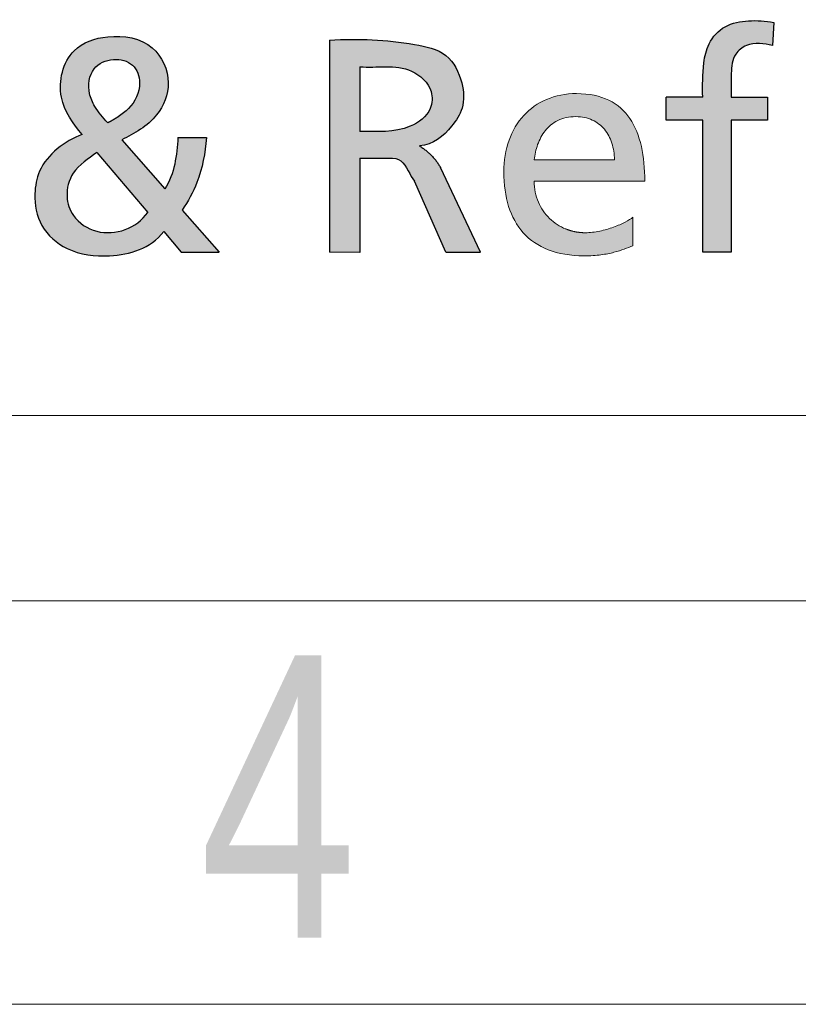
# Model space of a CAD drawing. Header units: millimetres. Extents: x 0 to 594, y 0 to 424.
# Tile 4 of 13: x 423 to 433, y 0 to 13. Entities that reach past the tile are written whole.
import ezdxf

# ---------------------------------------------------------------- set-up
doc = ezdxf.new("R2010")
doc.units = ezdxf.units.MM
doc.header["$LTSCALE"] = 0.25
doc.layers.add('FORMAT', color=7, linetype='Continuous')
doc.styles.add('SLDTEXTSTYLE3', font='TXT', dxfattribs={"width": 0.75})

# ---------------------------------------------------------------- blocks, each defined once
blk = doc.blocks.new('cajetin')
at = {"color": 7, "linetype": 'Continuous', "lineweight": 18}
for p, q in [((853.5, 7.5), (7.5, 7.5)), ((861, 0), (0, 0))]:
    blk.add_line(p, q, dxfattribs=at)
at = {"color": 7, "linetype": 'Continuous', "lineweight": 0, "insert": (618.00729158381, 6.489063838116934), "char_height": 5.25, "attachment_point": 2, "style": 'SLDTEXTSTYLE3'}
blk.add_mtext('4', dxfattribs=at)
blk = doc.blocks.new('LOGO_sombreado')
at = {"linetype": 'Continuous'}
h = blk.add_hatch(color=7, dxfattribs=at)
edge = h.paths.add_edge_path(flags=0)
edge.add_spline(control_points=[(28.6121432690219, 3.94319634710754), (28.61294525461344, 4.042661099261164), (28.60772485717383, 4.216658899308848), (28.63066493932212, 4.468455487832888), (28.84041360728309, 4.634990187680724), (29.02176667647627, 4.606110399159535), (29.12421816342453, 4.583864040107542)], knot_values=[0, 0, 0, 0, 0.2854310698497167, 0.5205446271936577, 0.6849993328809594, 1, 1, 1, 1], weights=[1, 1, 1, 1, 1, 1, 1], degree=3, periodic=0)
edge.add_line((29.12421816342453, 4.583864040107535), (29.1397484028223, 4.869451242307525))
edge.add_spline(control_points=[(29.1397484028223, 4.869451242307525), (29.03610841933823, 4.887747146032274), (28.83366845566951, 4.903477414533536), (28.52501042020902, 4.847695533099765), (28.32414999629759, 4.627031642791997), (28.25289410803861, 4.30933728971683), (28.25867048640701, 4.085311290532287), (28.25863310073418, 3.943196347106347)], knot_values=[0, 0, 0, 0, 0.1997988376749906, 0.3894495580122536, 0.5735241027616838, 0.7289501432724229, 1, 1, 1, 1], weights=[1, 1, 1, 1, 1, 1, 1, 1], degree=3, periodic=0)
edge.add_line((28.25863310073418, 3.943196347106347), (27.80656539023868, 3.943196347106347))
edge.add_line((27.80656539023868, 3.943196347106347), (27.80656539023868, 3.657126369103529))
edge.add_line((27.80656539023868, 3.657126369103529), (28.25863266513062, 3.657126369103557))
edge.add_line((28.25863266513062, 3.657126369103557), (28.25863266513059, 2.022644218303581))
edge.add_line((28.25863266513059, 2.022644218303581), (28.61214285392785, 2.022644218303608))
edge.add_line((28.61214285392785, 2.022644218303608), (28.61214285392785, 3.657126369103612))
edge.add_line((28.61214285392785, 3.657126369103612), (29.06421012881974, 3.657126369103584))
edge.add_line((29.06421012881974, 3.657126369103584), (29.06421012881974, 3.94319634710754))
edge.add_line((29.06421012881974, 3.94319634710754), (28.6121432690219, 3.94319634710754))
h = blk.add_hatch(color=7, dxfattribs=at)
edge = h.paths.add_edge_path(flags=0)
edge.add_spline(control_points=[(21.80518499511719, 2.542211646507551), (21.87715258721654, 2.650277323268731), (22.03221727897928, 2.933266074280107), (22.09147354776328, 3.253403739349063), (22.10612114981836, 3.44187780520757)], knot_values=[0, 0, 0, 0, 0.4065839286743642, 1, 1, 1, 1], weights=[1, 1, 1, 1, 1], degree=3, periodic=0)
edge.add_line((22.10612114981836, 3.441877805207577), (21.75261181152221, 3.442482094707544))
edge.add_spline(control_points=[(21.75261181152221, 3.442482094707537), (21.73771256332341, 3.223558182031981), (21.71383364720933, 2.995582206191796), (21.590480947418, 2.80556099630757)], knot_values=[0, 0, 0, 0, 1, 1, 1, 1], weights=[1, 1, 1, 1], degree=3, periodic=0)
edge.add_line((21.59048094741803, 2.80556099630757), (21.05568476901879, 3.41589335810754))
edge.add_spline(control_points=[(21.05568476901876, 3.41589335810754), (21.21405843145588, 3.49108382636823), (21.50401468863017, 3.656432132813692), (21.6971531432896, 4.135566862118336), (21.46527757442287, 4.649830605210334), (20.91634414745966, 4.739435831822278), (20.3687136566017, 4.557154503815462), (20.21852997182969, 3.932741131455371), (20.45354487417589, 3.615640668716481), (20.56548515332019, 3.480068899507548)], knot_values=[0, 0, 0, 0, 0.1490557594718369, 0.2667255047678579, 0.3997881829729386, 0.5586868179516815, 0.6849578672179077, 0.8509330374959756, 1, 1, 1, 1], weights=[1, 1, 1, 1, 1, 1, 1, 1, 1, 1], degree=3, periodic=0)
edge.add_spline(control_points=[(20.56548515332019, 3.480068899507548), (20.35092752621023, 3.401936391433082), (20.04367555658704, 3.175232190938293), (19.95698732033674, 2.707680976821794), (20.02666153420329, 2.324769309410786), (20.3941320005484, 2.005132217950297), (20.98353484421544, 1.941171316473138), (21.41004107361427, 2.065528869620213), (21.5785764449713, 2.278258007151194)], knot_values=[0, 0, 0, 0, 0.2281589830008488, 0.3202652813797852, 0.4488884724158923, 0.5851883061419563, 0.7570426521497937, 1, 1, 1, 1], weights=[1, 1, 1, 1, 1, 1, 1, 1, 1], degree=3, periodic=0)
edge.add_line((21.57857644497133, 2.278258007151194), (21.79382435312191, 2.02264356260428))
edge.add_line((21.79382435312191, 2.02264356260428), (22.26408241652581, 2.02264356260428))
edge.add_line((22.26408241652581, 2.02264356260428), (21.80518499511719, 2.542211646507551))
edge = h.paths.add_edge_path(flags=0)
edge.add_spline(control_points=[(21.37910049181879, 2.515622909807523), (21.24077429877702, 2.319796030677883), (20.84880579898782, 2.17311589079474), (20.44699734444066, 2.429463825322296), (20.35015849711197, 2.72723700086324), (20.43540659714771, 3.053012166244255), (20.64409038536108, 3.183991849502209), (20.74640941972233, 3.257569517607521)], knot_values=[0, 0, 0, 0, 0.3539609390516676, 0.5292754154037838, 0.6541513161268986, 0.8034518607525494, 1, 1, 1, 1], weights=[1, 1, 1, 1, 1, 1, 1, 1], degree=3, periodic=0)
edge.add_line((20.74640941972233, 3.257569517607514), (21.37910049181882, 2.515622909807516))
edge = h.paths.add_edge_path(flags=0)
edge.add_spline(control_points=[(20.88225369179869, 3.627273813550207), (20.82466989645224, 3.691802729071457), (20.7286787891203, 3.799371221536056), (20.6263960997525, 4.02575127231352), (20.66276279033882, 4.316230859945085), (20.94328487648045, 4.440864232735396), (21.21540433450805, 4.373629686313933), (21.3184032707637, 4.078570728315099), (21.19461075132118, 3.829591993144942), (21.055464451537, 3.73118651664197), (21.0107256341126, 3.699546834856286)], knot_values=[0, 0, 0, 0, 0.1287241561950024, 0.2145807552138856, 0.3703793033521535, 0.5029583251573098, 0.6266524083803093, 0.7444102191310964, 0.9178218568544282, 1, 1, 1, 1], weights=[1, 1, 1, 1, 1, 1, 1, 1, 1, 1, 1], degree=3, periodic=0)
edge.add_spline(control_points=[(21.0107256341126, 3.699546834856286), (20.94895017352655, 3.659036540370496), (20.88225369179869, 3.627273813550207)], knot_values=[0, 0, 0, 1, 1, 1], weights=[1, 1, 1], degree=2, periodic=0)
h = blk.add_hatch(color=7, dxfattribs=at)
edge = h.paths.add_edge_path(flags=0)
edge.add_line((24.00897634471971, 3.188218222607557), (24.36846879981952, 3.188218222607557))
edge.add_spline(control_points=[(24.36846879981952, 3.188218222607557), (24.43417487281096, 3.188218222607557), (24.57204739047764, 3.167928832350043), (24.62737304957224, 2.966254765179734), (24.68709393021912, 2.902411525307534)], knot_values=[0, 0, 0, 0, 0.3333596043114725, 1, 1, 1, 1], weights=[1, 1, 1, 1, 1], degree=3, periodic=0)
edge.add_line((24.68709393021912, 2.902411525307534), (25.07516314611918, 2.022535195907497))
edge.add_line((25.07516314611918, 2.022535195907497), (25.50612394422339, 2.022535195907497))
edge.add_line((25.50612394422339, 2.022535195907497), (25.00818043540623, 3.071690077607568))
edge.add_spline(control_points=[(25.00818043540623, 3.071690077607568), (24.91213326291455, 3.240049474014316), (24.74730285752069, 3.338875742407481)], knot_values=[0, 0, 0, 1, 1, 1], weights=[1, 1, 1], degree=2, periodic=0)
edge.add_spline(control_points=[(24.74730285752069, 3.338875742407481), (24.9167825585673, 3.354488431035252), (25.11052005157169, 3.514372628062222), (25.31044044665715, 3.815909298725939), (25.28905342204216, 4.15031328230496), (25.10735416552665, 4.51311518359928), (24.45667683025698, 4.652657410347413), (23.9979732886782, 4.671965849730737), (23.63131109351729, 4.650785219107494)], knot_values=[0, 0, 0, 0, 0.1644101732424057, 0.2524804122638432, 0.3603426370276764, 0.4947050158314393, 0.6362272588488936, 1, 1, 1, 1], weights=[1, 1, 1, 1, 1, 1, 1, 1, 1], degree=3, periodic=0)
edge.add_line((23.63131109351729, 4.650785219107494), (23.63131109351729, 2.023209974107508))
edge.add_line((23.63131109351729, 2.023209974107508), (24.00897634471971, 2.020548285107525))
edge.add_line((24.00897634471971, 2.020548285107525), (24.00897634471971, 3.188218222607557))
edge = h.paths.add_edge_path(flags=0)
edge.add_line((24.00864978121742, 3.518649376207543), (24.00864978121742, 4.319927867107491))
edge.add_spline(control_points=[(24.00864978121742, 4.319927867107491), (24.21515060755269, 4.303056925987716), (24.57492757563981, 4.384192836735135), (24.916849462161, 4.071875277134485), (24.90140032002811, 3.747590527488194), (24.54786482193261, 3.486641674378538), (24.21699973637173, 3.518563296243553), (24.00864978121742, 3.518649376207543)], knot_values=[0, 0, 0, 0, 0.2978892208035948, 0.45942292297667, 0.5557703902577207, 0.7086388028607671, 1, 1, 1, 1], weights=[1, 1, 1, 1, 1, 1, 1, 1], degree=3, periodic=0)
h = blk.add_hatch(color=7, dxfattribs=at)
edge = h.paths.add_edge_path(flags=0)
edge.add_spline(control_points=[(26.98177028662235, 2.2833340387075), (26.92218734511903, 2.270885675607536), (26.86145625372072, 2.263392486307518), (26.80314232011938, 2.263392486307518)], knot_values=[22.00002, 22.00002, 22.00002, 22.00002, 23.00002, 23.00002, 23.00002, 23.00002], weights=[1, 1, 1, 1], degree=3, periodic=0)
edge.add_arc((26.80257893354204, 2.905627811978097), 0.6422355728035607, 248.05593378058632, 270.05026142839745, ccw=False)
edge.add_arc((26.79862662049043, 2.895163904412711), 0.6310528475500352, 226.0378833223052, 248.03374273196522, ccw=False)
edge.add_arc((26.78935798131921, 2.884769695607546), 0.6171372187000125, 203.0267579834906, 225.9873849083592, ccw=False)
edge.add_spline(control_points=[(26.22139285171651, 2.643369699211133), (26.18821735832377, 2.721202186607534), (26.16960524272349, 2.808945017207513), (26.16960524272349, 2.904060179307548)], knot_values=[0, 0, 0, 0, 1, 1, 1, 1], weights=[1, 1, 1, 1], degree=3, periodic=0)
edge.add_line((26.16960524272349, 2.904060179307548), (27.54067761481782, 2.904060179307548))
edge.add_spline(control_points=[(27.54067761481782, 2.904060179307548), (27.54067761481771, 3.05839570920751), (27.52774582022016, 3.203425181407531), (27.4983773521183, 3.333951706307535)], knot_values=[2, 2, 2, 2, 3, 3, 3, 3], weights=[1, 1, 1, 1], degree=3, periodic=0)
edge.add_spline(control_points=[(27.4983773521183, 3.333951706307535), (27.46900888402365, 3.464478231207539), (27.42314331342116, 3.58074352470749), (27.35733619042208, 3.677550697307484)], knot_values=[3, 3, 3, 3, 4, 4, 4, 4], weights=[1, 1, 1, 1], degree=3, periodic=0)
edge.add_spline(control_points=[(27.35733619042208, 3.677550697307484), (27.29146863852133, 3.774478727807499), (27.20559910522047, 3.852069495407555), (27.09616228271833, 3.905488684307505)], knot_values=[4, 4, 4, 4, 5, 5, 5, 5], weights=[1, 1, 1, 1], degree=3, periodic=0)
edge.add_spline(control_points=[(27.09616228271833, 3.905488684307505), (26.9867254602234, 3.958907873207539), (26.85366091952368, 3.988034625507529), (26.69358463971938, 3.988034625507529), (26.55792165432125, 3.988034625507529), (26.43380059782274, 3.962896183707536), (26.32394077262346, 3.916245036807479)], knot_values=[5, 5, 5, 5, 6, 6, 6, 7, 7, 7, 7], weights=[1, 1, 1, 1, 1, 1, 1], degree=3, periodic=0)
edge.add_spline(control_points=[(26.32394077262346, 3.916245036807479), (26.21408094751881, 3.8697147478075), (26.11854278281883, 3.801671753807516), (26.03992472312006, 3.715741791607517)], knot_values=[7, 7, 7, 7, 8, 8, 8, 8], weights=[1, 1, 1, 1], degree=3, periodic=0)
edge.add_spline(control_points=[(26.03992472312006, 3.715741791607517), (25.96136709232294, 3.629932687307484), (25.89972956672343, 3.526357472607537), (25.81573333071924, 3.290926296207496), (25.79337462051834, 3.159191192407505), (25.79337462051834, 3.016941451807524), (25.79337462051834, 2.860430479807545), (25.81289317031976, 2.71733473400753), (25.85283670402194, 2.590554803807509)], knot_values=[8, 8, 8, 8, 9, 9, 10, 10, 10, 11, 11, 11, 11], weights=[1, 1, 1, 1, 1, 1, 1, 1, 1], degree=3, periodic=0)
edge.add_spline(control_points=[(25.85283670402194, 2.590554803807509), (25.89278023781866, 2.463774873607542), (25.95314875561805, 2.353310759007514), (26.03478826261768, 2.262425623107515)], knot_values=[11, 11, 11, 11, 12, 12, 12, 12], weights=[1, 1, 1, 1], degree=3, periodic=0)
edge.add_spline(control_points=[(26.03478826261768, 2.262425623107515), (26.11642776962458, 2.171540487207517), (26.2193986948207, 2.10035518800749), (26.34460747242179, 2.051770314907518)], knot_values=[12, 12, 12, 12, 13, 13, 13, 13], weights=[1, 1, 1, 1], degree=3, periodic=0)
edge.add_spline(control_points=[(26.34460747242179, 2.051770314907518), (26.46981625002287, 2.003185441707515), (26.61714202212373, 1.977321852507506), (26.78767250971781, 1.977321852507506), (26.86683442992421, 1.977321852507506), (26.93590471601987, 1.982035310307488), (26.99699838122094, 1.989770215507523)], knot_values=[13, 13, 13, 13, 14, 14, 14, 15, 15, 15, 15], weights=[1, 1, 1, 1, 1, 1, 1], degree=3, periodic=0)
edge.add_spline(control_points=[(26.99699838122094, 1.989770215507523), (27.05809204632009, 1.997625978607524), (27.11132994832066, 2.00850318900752), (27.1588271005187, 2.020951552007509)], knot_values=[15, 15, 15, 15, 16, 16, 16, 16], weights=[1, 1, 1, 1], degree=3, periodic=0)
edge.add_spline(control_points=[(27.1588271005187, 2.020951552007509), (27.20632425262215, 2.033399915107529), (27.24826194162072, 2.04729857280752), (27.2866947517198, 2.061318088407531)], knot_values=[16, 16, 16, 16, 17, 17, 17, 17], weights=[1, 1, 1, 1], degree=3, periodic=0)
edge.add_spline(control_points=[(27.2866947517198, 2.061318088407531), (27.32512756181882, 2.075095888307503), (27.36017635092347, 2.088994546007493), (27.39407699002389, 2.101201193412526)], knot_values=[17, 17, 17, 17, 18, 18, 18, 18], weights=[1, 1, 1, 1], degree=3, periodic=0)
edge.add_line((27.39407699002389, 2.101201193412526), (27.39407699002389, 2.455314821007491))
edge.add_spline(control_points=[(27.39407699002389, 2.455314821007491), (27.372503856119, 2.437427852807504), (27.33932836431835, 2.41664029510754), (27.2981158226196, 2.395248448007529)], knot_values=[19.00002, 19.00002, 19.00002, 19.00002, 20.00002, 20.00002, 20.00002, 20.00002], weights=[1, 1, 1, 1], degree=3, periodic=0)
edge.add_spline(control_points=[(27.2981158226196, 2.395248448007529), (27.2569032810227, 2.373856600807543), (27.20759326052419, 2.352102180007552), (27.1536906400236, 2.332644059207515)], knot_values=[20.00002, 20.00002, 20.00002, 20.00002, 21.00002, 21.00002, 21.00002, 21.00002], weights=[1, 1, 1, 1], degree=3, periodic=0)
edge.add_spline(control_points=[(27.1536906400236, 2.332644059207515), (27.0998484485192, 2.313185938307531), (27.04135322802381, 2.295782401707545), (26.98177028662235, 2.2833340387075)], knot_values=[21.00002, 21.00002, 21.00002, 21.00002, 22.00002, 22.00002, 22.00002, 22.00002], weights=[1, 1, 1, 1], degree=3, periodic=0)
edge = h.paths.add_edge_path(flags=0)
edge.add_line((27.16444699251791, 3.166926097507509), (26.91578187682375, 3.166926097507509))
edge.add_line((26.91578187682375, 3.166926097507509), (26.16960524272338, 3.166926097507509))
edge.add_spline(control_points=[(26.16960524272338, 3.166926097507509), (26.17625242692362, 3.229167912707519), (26.19021151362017, 3.293826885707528), (26.2128119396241, 3.355706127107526)], knot_values=[0, 0, 0, 0, 1, 1, 1, 1], weights=[1, 1, 1, 1], degree=3, periodic=0)
edge.add_spline(control_points=[(26.2128119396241, 3.355706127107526), (26.23535193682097, 3.417585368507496), (26.26665413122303, 3.476684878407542), (26.30786667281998, 3.528049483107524)], knot_values=[1, 1, 1, 1, 2, 2, 2, 2], weights=[1, 1, 1, 1], degree=3, periodic=0)
edge.add_spline(control_points=[(26.30786667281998, 3.528049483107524), (26.34913964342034, 3.579414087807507), (26.40044381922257, 3.623043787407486), (26.46304820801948, 3.653741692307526)], knot_values=[2, 2, 2, 2, 3, 3, 3, 3], weights=[1, 1, 1, 1], degree=3, periodic=0)
edge.add_spline(control_points=[(26.46304820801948, 3.653741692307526), (26.52565259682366, 3.684560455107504), (26.59967805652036, 3.702447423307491), (26.6863935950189, 3.702447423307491), (26.76259449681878, 3.702447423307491), (26.8305770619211, 3.687340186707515), (26.88967657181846, 3.660147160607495)], knot_values=[3, 3, 3, 3, 4, 4, 4, 5, 5, 5, 5], weights=[1, 1, 1, 1, 1, 1, 1], degree=3, periodic=0)
edge.add_spline(control_points=[(26.88967657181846, 3.660147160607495), (26.94877608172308, 3.632954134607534), (26.9990529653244, 3.593554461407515), (27.03972164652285, 3.545090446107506)], knot_values=[5, 5, 5, 5, 6, 6, 6, 6], weights=[1, 1, 1, 1], degree=3, periodic=0)
edge.add_spline(control_points=[(27.03972164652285, 3.545090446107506), (27.08039032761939, 3.496505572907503), (27.11157166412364, 3.438735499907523), (27.13260093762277, 3.374801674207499)], knot_values=[6, 6, 6, 6, 7, 7, 7, 7], weights=[1, 1, 1, 1], degree=3, periodic=0)
edge.add_spline(control_points=[(27.13260093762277, 3.374801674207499), (27.15363021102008, 3.31074699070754), (27.16444699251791, 3.24052855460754), (27.16444699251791, 3.166926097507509)], knot_values=[7, 7, 7, 7, 8, 8, 8, 8], weights=[1, 1, 1, 1], degree=3, periodic=0)
h = blk.add_hatch(color=7, dxfattribs=at)
edge = h.paths.add_edge_path(flags=0)
edge.add_spline(control_points=[(26.98177028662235, 2.2833340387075), (26.92218734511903, 2.270885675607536), (26.86145625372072, 2.263392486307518), (26.80314232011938, 2.263392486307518)], knot_values=[22.00002, 22.00002, 22.00002, 22.00002, 23.00002, 23.00002, 23.00002, 23.00002], weights=[1, 1, 1, 1], degree=3, periodic=0)
edge.add_arc((26.80257893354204, 2.905627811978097), 0.6422355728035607, 248.05593378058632, 270.05026142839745, ccw=False)
edge.add_arc((26.79862662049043, 2.895163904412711), 0.6310528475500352, 226.0378833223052, 248.03374273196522, ccw=False)
edge.add_arc((26.78935798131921, 2.884769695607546), 0.6171372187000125, 203.0267579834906, 225.9873849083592, ccw=False)
edge.add_spline(control_points=[(26.22139285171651, 2.643369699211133), (26.18821735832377, 2.721202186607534), (26.16960524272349, 2.808945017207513), (26.16960524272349, 2.904060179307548)], knot_values=[0, 0, 0, 0, 1, 1, 1, 1], weights=[1, 1, 1, 1], degree=3, periodic=0)
edge.add_line((26.16960524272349, 2.904060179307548), (27.54067761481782, 2.904060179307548))
edge.add_spline(control_points=[(27.54067761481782, 2.904060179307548), (27.54067761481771, 3.05839570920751), (27.52774582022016, 3.203425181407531), (27.4983773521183, 3.333951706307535)], knot_values=[2, 2, 2, 2, 3, 3, 3, 3], weights=[1, 1, 1, 1], degree=3, periodic=0)
edge.add_spline(control_points=[(27.4983773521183, 3.333951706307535), (27.46900888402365, 3.464478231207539), (27.42314331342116, 3.58074352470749), (27.35733619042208, 3.677550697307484)], knot_values=[3, 3, 3, 3, 4, 4, 4, 4], weights=[1, 1, 1, 1], degree=3, periodic=0)
edge.add_spline(control_points=[(27.35733619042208, 3.677550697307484), (27.29146863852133, 3.774478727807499), (27.20559910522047, 3.852069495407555), (27.09616228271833, 3.905488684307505)], knot_values=[4, 4, 4, 4, 5, 5, 5, 5], weights=[1, 1, 1, 1], degree=3, periodic=0)
edge.add_spline(control_points=[(27.09616228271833, 3.905488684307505), (26.9867254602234, 3.958907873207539), (26.85366091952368, 3.988034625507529), (26.69358463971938, 3.988034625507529), (26.55792165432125, 3.988034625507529), (26.43380059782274, 3.962896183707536), (26.32394077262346, 3.916245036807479)], knot_values=[5, 5, 5, 5, 6, 6, 6, 7, 7, 7, 7], weights=[1, 1, 1, 1, 1, 1, 1], degree=3, periodic=0)
edge.add_spline(control_points=[(26.32394077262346, 3.916245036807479), (26.21408094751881, 3.8697147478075), (26.11854278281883, 3.801671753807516), (26.03992472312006, 3.715741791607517)], knot_values=[7, 7, 7, 7, 8, 8, 8, 8], weights=[1, 1, 1, 1], degree=3, periodic=0)
edge.add_spline(control_points=[(26.03992472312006, 3.715741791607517), (25.96136709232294, 3.629932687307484), (25.89972956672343, 3.526357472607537), (25.81573333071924, 3.290926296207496), (25.79337462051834, 3.159191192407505), (25.79337462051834, 3.016941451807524), (25.79337462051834, 2.860430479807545), (25.81289317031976, 2.71733473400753), (25.85283670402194, 2.590554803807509)], knot_values=[8, 8, 8, 8, 9, 9, 10, 10, 10, 11, 11, 11, 11], weights=[1, 1, 1, 1, 1, 1, 1, 1, 1], degree=3, periodic=0)
edge.add_spline(control_points=[(25.85283670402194, 2.590554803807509), (25.89278023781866, 2.463774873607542), (25.95314875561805, 2.353310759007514), (26.03478826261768, 2.262425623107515)], knot_values=[11, 11, 11, 11, 12, 12, 12, 12], weights=[1, 1, 1, 1], degree=3, periodic=0)
edge.add_spline(control_points=[(26.03478826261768, 2.262425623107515), (26.11642776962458, 2.171540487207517), (26.2193986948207, 2.10035518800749), (26.34460747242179, 2.051770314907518)], knot_values=[12, 12, 12, 12, 13, 13, 13, 13], weights=[1, 1, 1, 1], degree=3, periodic=0)
edge.add_spline(control_points=[(26.34460747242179, 2.051770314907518), (26.46981625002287, 2.003185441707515), (26.61714202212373, 1.977321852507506), (26.78767250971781, 1.977321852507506), (26.86683442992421, 1.977321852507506), (26.93590471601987, 1.982035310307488), (26.99699838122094, 1.989770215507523)], knot_values=[13, 13, 13, 13, 14, 14, 14, 15, 15, 15, 15], weights=[1, 1, 1, 1, 1, 1, 1], degree=3, periodic=0)
edge.add_spline(control_points=[(26.99699838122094, 1.989770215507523), (27.05809204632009, 1.997625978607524), (27.11132994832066, 2.00850318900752), (27.1588271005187, 2.020951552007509)], knot_values=[15, 15, 15, 15, 16, 16, 16, 16], weights=[1, 1, 1, 1], degree=3, periodic=0)
edge.add_spline(control_points=[(27.1588271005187, 2.020951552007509), (27.20632425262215, 2.033399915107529), (27.24826194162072, 2.04729857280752), (27.2866947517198, 2.061318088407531)], knot_values=[16, 16, 16, 16, 17, 17, 17, 17], weights=[1, 1, 1, 1], degree=3, periodic=0)
edge.add_spline(control_points=[(27.2866947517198, 2.061318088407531), (27.32512756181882, 2.075095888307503), (27.36017635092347, 2.088994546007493), (27.39407699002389, 2.101201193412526)], knot_values=[17, 17, 17, 17, 18, 18, 18, 18], weights=[1, 1, 1, 1], degree=3, periodic=0)
edge.add_line((27.39407699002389, 2.101201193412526), (27.39407699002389, 2.455314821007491))
edge.add_spline(control_points=[(27.39407699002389, 2.455314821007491), (27.372503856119, 2.437427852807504), (27.33932836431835, 2.41664029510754), (27.2981158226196, 2.395248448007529)], knot_values=[19.00002, 19.00002, 19.00002, 19.00002, 20.00002, 20.00002, 20.00002, 20.00002], weights=[1, 1, 1, 1], degree=3, periodic=0)
edge.add_spline(control_points=[(27.2981158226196, 2.395248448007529), (27.2569032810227, 2.373856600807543), (27.20759326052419, 2.352102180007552), (27.1536906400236, 2.332644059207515)], knot_values=[20.00002, 20.00002, 20.00002, 20.00002, 21.00002, 21.00002, 21.00002, 21.00002], weights=[1, 1, 1, 1], degree=3, periodic=0)
edge.add_spline(control_points=[(27.1536906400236, 2.332644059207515), (27.0998484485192, 2.313185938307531), (27.04135322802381, 2.295782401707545), (26.98177028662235, 2.2833340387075)], knot_values=[21.00002, 21.00002, 21.00002, 21.00002, 22.00002, 22.00002, 22.00002, 22.00002], weights=[1, 1, 1, 1], degree=3, periodic=0)
edge = h.paths.add_edge_path(flags=0)
edge.add_line((27.16444699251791, 3.166926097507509), (26.91578187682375, 3.166926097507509))
edge.add_line((26.91578187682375, 3.166926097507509), (26.16960524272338, 3.166926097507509))
edge.add_spline(control_points=[(26.16960524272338, 3.166926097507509), (26.17625242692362, 3.229167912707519), (26.19021151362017, 3.293826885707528), (26.2128119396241, 3.355706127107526)], knot_values=[0, 0, 0, 0, 1, 1, 1, 1], weights=[1, 1, 1, 1], degree=3, periodic=0)
edge.add_spline(control_points=[(26.2128119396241, 3.355706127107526), (26.23535193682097, 3.417585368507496), (26.26665413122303, 3.476684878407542), (26.30786667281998, 3.528049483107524)], knot_values=[1, 1, 1, 1, 2, 2, 2, 2], weights=[1, 1, 1, 1], degree=3, periodic=0)
edge.add_spline(control_points=[(26.30786667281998, 3.528049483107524), (26.34913964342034, 3.579414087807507), (26.40044381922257, 3.623043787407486), (26.46304820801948, 3.653741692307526)], knot_values=[2, 2, 2, 2, 3, 3, 3, 3], weights=[1, 1, 1, 1], degree=3, periodic=0)
edge.add_spline(control_points=[(26.46304820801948, 3.653741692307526), (26.52565259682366, 3.684560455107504), (26.59967805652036, 3.702447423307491), (26.6863935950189, 3.702447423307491), (26.76259449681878, 3.702447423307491), (26.8305770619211, 3.687340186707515), (26.88967657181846, 3.660147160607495)], knot_values=[3, 3, 3, 3, 4, 4, 4, 5, 5, 5, 5], weights=[1, 1, 1, 1, 1, 1, 1], degree=3, periodic=0)
edge.add_spline(control_points=[(26.88967657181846, 3.660147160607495), (26.94877608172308, 3.632954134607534), (26.9990529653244, 3.593554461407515), (27.03972164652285, 3.545090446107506)], knot_values=[5, 5, 5, 5, 6, 6, 6, 6], weights=[1, 1, 1, 1], degree=3, periodic=0)
edge.add_spline(control_points=[(27.03972164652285, 3.545090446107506), (27.08039032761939, 3.496505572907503), (27.11157166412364, 3.438735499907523), (27.13260093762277, 3.374801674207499)], knot_values=[6, 6, 6, 6, 7, 7, 7, 7], weights=[1, 1, 1, 1], degree=3, periodic=0)
edge.add_spline(control_points=[(27.13260093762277, 3.374801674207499), (27.15363021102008, 3.31074699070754), (27.16444699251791, 3.24052855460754), (27.16444699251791, 3.166926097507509)], knot_values=[7, 7, 7, 7, 8, 8, 8, 8], weights=[1, 1, 1, 1], degree=3, periodic=0)
at = {"color": 7, "linetype": 'Continuous', "lineweight": 18}
for p, q in [((27.16444699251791, 3.166926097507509), (26.91578187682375, 3.166926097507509)), ((0, 1.387778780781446e-14), (72.50000000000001, 1.387778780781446e-14))]:
    blk.add_line(p, q, dxfattribs=at)
for centre, radius, start, end in [((26.78935798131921, 2.884769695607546), 0.6171372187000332, 203.0267579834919, 225.9873849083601), ((26.79862662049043, 2.895163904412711), 0.6310528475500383, 226.0378833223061, 248.0337427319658)]:
    blk.add_arc(centre, radius, start, end, dxfattribs=at)
at = {"color": 8, "linetype": 'Continuous', "lineweight": 0}
for points in [[(26.32394077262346, 3.916245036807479), (26.21408094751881, 3.8697147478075), (26.11854278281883, 3.801671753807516), (26.03992472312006, 3.715741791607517)], [(27.35733619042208, 3.677550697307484), (27.29146863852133, 3.774478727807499), (27.20559910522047, 3.852069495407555), (27.09616228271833, 3.905488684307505)], [(27.4983773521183, 3.333951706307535), (27.46900888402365, 3.464478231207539), (27.42314331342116, 3.58074352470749), (27.35733619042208, 3.677550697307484)], [(26.30786667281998, 3.528049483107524), (26.34913964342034, 3.579414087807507), (26.40044381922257, 3.623043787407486), (26.46304820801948, 3.653741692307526)], [(26.88967657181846, 3.660147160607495), (26.94877608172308, 3.632954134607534), (26.9990529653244, 3.593554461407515), (27.03972164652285, 3.545090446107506)], [(27.03972164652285, 3.545090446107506), (27.08039032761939, 3.496505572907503), (27.11157166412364, 3.438735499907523), (27.13260093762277, 3.374801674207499)], [(26.2128119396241, 3.355706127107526), (26.23535193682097, 3.417585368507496), (26.26665413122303, 3.476684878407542), (26.30786667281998, 3.528049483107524)], [(26.16960524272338, 3.166926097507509), (26.17625242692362, 3.229167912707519), (26.19021151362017, 3.293826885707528), (26.2128119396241, 3.355706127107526)], [(27.13260093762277, 3.374801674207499), (27.15363021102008, 3.31074699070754), (27.16444699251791, 3.24052855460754), (27.16444699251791, 3.166926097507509)], [(27.54067761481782, 2.904060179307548), (27.54067761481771, 3.05839570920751), (27.52774582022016, 3.203425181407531), (27.4983773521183, 3.333951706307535)], [(26.91578187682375, 3.166926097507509), (26.66705633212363, 3.166926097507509), (26.41833078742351, 3.166926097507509), (26.16960524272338, 3.166926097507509)], [(26.22139285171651, 2.643369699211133), (26.18821735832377, 2.721202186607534), (26.16960524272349, 2.808945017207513), (26.16960524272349, 2.904060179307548)], [(26.16960524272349, 2.904060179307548), (26.62662936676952, 2.904060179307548), (27.08365349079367, 2.904060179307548), (27.54067761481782, 2.904060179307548)], [(25.85283670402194, 2.590554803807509), (25.89278023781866, 2.463774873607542), (25.95314875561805, 2.353310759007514), (26.03478826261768, 2.262425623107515)], [(27.39407699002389, 2.455314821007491), (27.372503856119, 2.437427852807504), (27.33932836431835, 2.41664029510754), (27.2981158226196, 2.395248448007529)], [(27.39407699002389, 2.101201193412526), (27.39407699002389, 2.219239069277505), (27.39407699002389, 2.337276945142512), (27.39407699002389, 2.455314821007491)], [(27.1536906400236, 2.332644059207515), (27.0998484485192, 2.313185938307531), (27.04135322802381, 2.295782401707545), (26.98177028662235, 2.2833340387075)], [(27.2981158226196, 2.395248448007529), (27.2569032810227, 2.373856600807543), (27.20759326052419, 2.352102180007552), (27.1536906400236, 2.332644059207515)], [(26.03478826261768, 2.262425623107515), (26.11642776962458, 2.171540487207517), (26.2193986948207, 2.10035518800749), (26.34460747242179, 2.051770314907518)], [(26.98177028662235, 2.2833340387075), (26.92218734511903, 2.270885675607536), (26.86145625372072, 2.263392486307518), (26.80314232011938, 2.263392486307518)], [(27.2866947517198, 2.061318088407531), (27.32512756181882, 2.075095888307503), (27.36017635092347, 2.088994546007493), (27.39407699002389, 2.101201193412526)], [(26.99699838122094, 1.989770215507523), (27.05809204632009, 1.997625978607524), (27.11132994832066, 2.00850318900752), (27.1588271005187, 2.020951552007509)], [(27.1588271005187, 2.020951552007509), (27.20632425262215, 2.033399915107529), (27.24826194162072, 2.04729857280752), (27.2866947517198, 2.061318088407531)]]:
    blk.add_open_spline(points, degree=3, dxfattribs=at)
for points, knots in [([(27.09616228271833, 3.905488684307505), (26.9867254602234, 3.958907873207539), (26.85366091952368, 3.988034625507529), (26.69358463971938, 3.988034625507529), (26.55792165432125, 3.988034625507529), (26.43380059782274, 3.962896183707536), (26.32394077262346, 3.916245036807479)], [5, 5, 5, 5, 6, 6, 6, 7, 7, 7, 7]), ([(26.03992472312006, 3.715741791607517), (25.96136709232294, 3.629932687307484), (25.89972956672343, 3.526357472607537), (25.81573333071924, 3.290926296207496), (25.79337462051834, 3.159191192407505), (25.79337462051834, 3.016941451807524), (25.79337462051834, 2.860430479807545), (25.81289317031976, 2.71733473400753), (25.85283670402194, 2.590554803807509)], [8, 8, 8, 8, 9, 9, 10, 10, 10, 11, 11, 11, 11]), ([(26.46304820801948, 3.653741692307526), (26.52565259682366, 3.684560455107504), (26.59967805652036, 3.702447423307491), (26.6863935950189, 3.702447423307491), (26.76259449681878, 3.702447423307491), (26.8305770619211, 3.687340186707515), (26.88967657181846, 3.660147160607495)], [3, 3, 3, 3, 4, 4, 4, 5, 5, 5, 5]), ([(26.34460747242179, 2.051770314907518), (26.46981625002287, 2.003185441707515), (26.61714202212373, 1.977321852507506), (26.78767250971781, 1.977321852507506), (26.86683442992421, 1.977321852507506), (26.93590471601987, 1.982035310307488), (26.99699838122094, 1.989770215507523)], [13, 13, 13, 13, 14, 14, 14, 15, 15, 15, 15])]:
    blk.add_open_spline(points, degree=3, knots=knots, dxfattribs=at)
blk.add_rational_spline([(26.80314232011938, 2.263392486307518), (26.72045465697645, 2.263319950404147), (26.639271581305, 2.279022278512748), (26.56257468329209, 2.309922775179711)], [1, 0.9877577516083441, 0.9877577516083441, 1], degree=3, dxfattribs=at)
at = {"layer": 'FORMAT', "color": 7}
for p, q in [((29.1397484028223, 4.869451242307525), (29.12421816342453, 4.583864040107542)), ((23.63131109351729, 4.650785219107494), (23.63131109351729, 2.023209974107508)), ((24.00864978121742, 4.319927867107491), (24.00864978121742, 3.518649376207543)), ((28.25863310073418, 3.943196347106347), (27.80656539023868, 3.943196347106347)), ((27.80656539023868, 3.657126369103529), (27.80656539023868, 3.943196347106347)), ((28.6121432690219, 3.94319634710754), (29.06421012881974, 3.94319634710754)), ((29.06421012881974, 3.94319634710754), (29.06421012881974, 3.657126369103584)), ((28.25863266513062, 3.657126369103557), (27.80656539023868, 3.657126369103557)), ((28.25863266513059, 2.022644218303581), (28.25863266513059, 3.657126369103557)), ((28.61214285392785, 3.657126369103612), (28.61214285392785, 2.022644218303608)), ((29.06421012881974, 3.657126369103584), (28.61214285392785, 3.657126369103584)), ((21.75261181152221, 3.442482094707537), (22.10612114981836, 3.44187780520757)), ((21.05568476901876, 3.41589335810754), (21.590480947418, 2.80556099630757)), ((20.74640941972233, 3.257569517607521), (21.37910049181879, 2.515622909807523)), ((24.00897634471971, 3.188218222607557), (24.00897634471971, 2.020548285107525)), ((24.00897634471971, 3.188218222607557), (24.36846879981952, 3.188218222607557)), ((25.50612394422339, 2.022535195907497), (25.00818043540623, 3.071690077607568)), ((25.07516314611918, 2.022535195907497), (24.68709393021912, 2.902411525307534)), ((21.80518499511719, 2.542211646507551), (22.26408241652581, 2.02264356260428)), ((21.5785764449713, 2.278258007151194), (21.79382435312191, 2.02264356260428)), ((21.79382435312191, 2.02264356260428), (22.26408241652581, 2.02264356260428)), ((24.00897634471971, 2.020548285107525), (23.63131109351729, 2.023209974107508)), ((25.07516314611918, 2.022535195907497), (25.50612394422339, 2.022535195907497)), ((28.61214285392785, 2.022644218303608), (28.25863266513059, 2.022644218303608))]:
    blk.add_line(p, q, dxfattribs=at)
for points, knots in [([(28.25863310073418, 3.943196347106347), (28.258670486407, 4.085311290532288), (28.25289410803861, 4.309337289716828), (28.3241499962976, 4.627031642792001), (28.52501042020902, 4.847695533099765), (28.83366845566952, 4.903477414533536), (29.03610841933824, 4.887747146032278), (29.1397484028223, 4.869451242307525)], [0, 0, 0, 0, 0.2710498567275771, 0.4264758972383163, 0.6105504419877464, 0.8002011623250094, 1, 1, 1, 1]), ([(20.56548515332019, 3.480068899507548), (20.45354487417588, 3.61564066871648), (20.21852997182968, 3.932741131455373), (20.3687136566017, 4.557154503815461), (20.91634414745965, 4.739435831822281), (21.46527757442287, 4.649830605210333), (21.69715314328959, 4.135566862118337), (21.50401468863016, 3.65643213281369), (21.21405843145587, 3.491083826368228), (21.05568476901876, 3.41589335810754)], [0, 0, 0, 0, 0.1490669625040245, 0.3150421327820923, 0.4413131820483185, 0.6002118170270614, 0.733274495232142, 0.8509442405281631, 1, 1, 1, 1]), ([(23.63131109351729, 4.650785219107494), (23.99797328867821, 4.671965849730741), (24.456676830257, 4.652657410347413), (25.10735416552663, 4.51311518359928), (25.28905342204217, 4.15031328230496), (25.31044044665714, 3.815909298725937), (25.11052005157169, 3.514372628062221), (24.91678255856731, 3.354488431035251), (24.74730285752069, 3.338875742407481)], [0, 0, 0, 0, 0.3637727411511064, 0.5052949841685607, 0.6396573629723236, 0.7475195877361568, 0.8355898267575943, 1, 1, 1, 1]), ([(29.12421816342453, 4.583864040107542), (29.02176667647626, 4.606110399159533), (28.84041360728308, 4.634990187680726), (28.63066493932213, 4.46845548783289), (28.60772485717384, 4.216658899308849), (28.61294525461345, 4.042661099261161), (28.6121432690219, 3.94319634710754)], [0, 0, 0, 0, 0.3150006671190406, 0.4794553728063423, 0.7145689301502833, 1, 1, 1, 1]), ([(20.88225369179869, 3.627273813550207), (20.82466989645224, 3.691802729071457), (20.7286787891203, 3.799371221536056), (20.6263960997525, 4.02575127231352), (20.66276279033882, 4.316230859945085), (20.94328487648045, 4.440864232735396), (21.21540433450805, 4.373629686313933), (21.3184032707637, 4.078570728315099), (21.19461075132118, 3.829591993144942), (21.055464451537, 3.73118651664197), (21.0107256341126, 3.699546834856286)], [0, 0, 0, 0, 0.1287241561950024, 0.2145807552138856, 0.3703793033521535, 0.5029583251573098, 0.6266524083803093, 0.7444102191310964, 0.9178218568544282, 1, 1, 1, 1]), ([(24.00864978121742, 4.319927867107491), (24.2151506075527, 4.303056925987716), (24.5749275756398, 4.384192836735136), (24.916849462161, 4.071875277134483), (24.9014003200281, 3.747590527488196), (24.54786482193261, 3.486641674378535), (24.21699973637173, 3.518563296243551), (24.00864978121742, 3.518649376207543)], [0, 0, 0, 0, 0.2978892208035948, 0.45942292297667, 0.5557703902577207, 0.7086388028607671, 1, 1, 1, 1]), ([(20.56548515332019, 3.480068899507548), (20.35092752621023, 3.401936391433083), (20.04367555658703, 3.175232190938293), (19.95698732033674, 2.707680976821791), (20.02666153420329, 2.324769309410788), (20.39413200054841, 2.005132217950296), (20.98353484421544, 1.941171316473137), (21.41004107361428, 2.065528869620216), (21.5785764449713, 2.278258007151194)], [0, 0, 0, 0, 0.2281589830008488, 0.3202652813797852, 0.4488884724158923, 0.5851883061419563, 0.7570426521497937, 1, 1, 1, 1]), ([(22.10612114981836, 3.44187780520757), (22.09147354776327, 3.253403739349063), (22.03221727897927, 2.93326607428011), (21.87715258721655, 2.650277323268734), (21.80518499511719, 2.542211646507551)], [0, 0, 0, 0, 0.5934160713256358, 1, 1, 1, 1]), ([(20.74640941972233, 3.257569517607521), (20.64409038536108, 3.183991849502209), (20.43540659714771, 3.053012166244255), (20.35015849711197, 2.72723700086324), (20.44699734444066, 2.429463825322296), (20.84880579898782, 2.17311589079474), (21.24077429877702, 2.319796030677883), (21.37910049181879, 2.515622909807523)], [0, 0, 0, 0, 0.1965481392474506, 0.3458486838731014, 0.4707245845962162, 0.6460390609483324, 1, 1, 1, 1]), ([(24.36846879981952, 3.188218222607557), (24.43417487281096, 3.188218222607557), (24.57204739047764, 3.167928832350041), (24.62737304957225, 2.966254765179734), (24.68709393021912, 2.902411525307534)], [0, 0, 0, 0, 0.3333596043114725, 1, 1, 1, 1])]:
    blk.add_open_spline(points, degree=3, knots=knots, dxfattribs=at)
for points, degree in [([(21.0107256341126, 3.699546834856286), (20.94895017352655, 3.659036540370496), (20.88225369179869, 3.627273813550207)], 2), ([(21.75261181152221, 3.442482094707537), (21.73771256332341, 3.22355818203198), (21.71383364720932, 2.995582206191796), (21.590480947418, 2.80556099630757)], 3), ([(24.74730285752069, 3.338875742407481), (24.91213326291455, 3.240049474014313), (25.00818043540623, 3.071690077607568)], 2)]:
    blk.add_open_spline(points, degree=degree, dxfattribs=at)

msp = doc.modelspace()

# ---------------------------------------------------------------- linework, layer by layer
at = {"color": 7, "linetype": 'Continuous', "lineweight": 18}
msp.add_line((402.5540048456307, 5.174216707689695), (588.8257818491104, 5.174216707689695), dxfattribs=at)

# ---------------------------------------------------------------- block references
at = {"xscale": 0.689895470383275, "yscale": 0.689895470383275, "zscale": 0.689895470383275}
msp.add_blockref('cajetin', (-2.123008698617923e-06, 6.798160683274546e-07), dxfattribs=at)
at = {"color": 7, "linetype": 'Continuous', "xscale": 1.034843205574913, "yscale": 1.034843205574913, "zscale": 1.034843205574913}
msp.add_blockref('LOGO_sombreado', (402.5639655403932, 7.552249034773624), dxfattribs=at)

doc.saveas('drawing.dxf')
